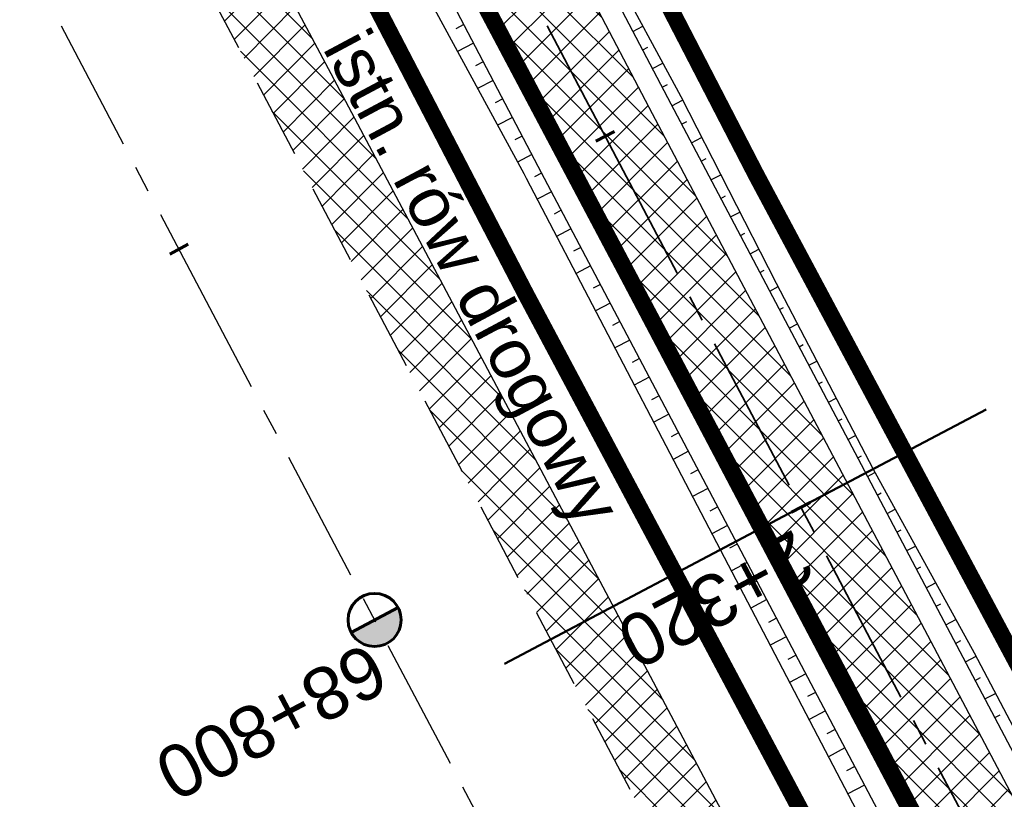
# Model space of a CAD drawing. Header units: metres. Extents: x 7529682 to 7533711, y 5721195 to 5727842.
# Tile 110 of 232: x 7530780 to 7530803, y 5725741 to 5725760. Entities that reach past the tile are written whole.
import ezdxf

# ---------------------------------------------------------------- set-up
doc = ezdxf.new("R2010")
doc.units = ezdxf.units.M
for name, pattern in [('817-dzialki-09-05-04$0$HIDDEN', [0.375, 0.25, -0.125]), ('ACAD_ISO05W100', [33, 24, -3, 0, -3, 0, -3]), ('CENTER', [50.800000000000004, 31.75, -6.35, 6.35, -6.35]), ('CENTER2', [28.575000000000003, 19.05, -3.175, 3.175, -3.175]), ('HIDDEN', [9.524999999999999, 6.35, -3.175])]:
    doc.linetypes.add(name, pattern=pattern)
for name, color, linetype in [('C-DROGI-SYTUACJA', 7, 'Continuous'), ('C-DROGI-SYTUACJA-ETYKIETY', 7, 'Continuous'), ('D-hatch-pobocza', 131, 'Continuous'), ('D-pobocza', 60, 'Continuous'), ('D-rowy', 160, 'Continuous'), ('D-skarpa', 2, 'Continuous'), ('D-skarpa-kreskowanie', 2, 'Continuous')]:
    doc.layers.add(name, color=color, linetype=linetype)
for name, color, linetype, lineweight, true_color in [('D-hatch-ciag-pieszo-rowerowy', 7, 'Continuous', 13, 0xff9f80), ('D-LR-etap-III', 7, '817-dzialki-09-05-04$0$HIDDEN', 50, 0x00008f), ('D-przekroje-pop', 7, 'Continuous', 50, 0x000099)]:
    doc.layers.add(name, color=color, linetype=linetype, lineweight=lineweight, true_color=true_color)
for name, color, linetype, lineweight in [('D-krawędzie', 3, 'Continuous', 30), ('D-obrzeża', 2, 'Continuous', 30), ('D-opisy', 2, 'Continuous', 30), ('D-oś', 10, 'CENTER', 30), ('D-pas-drogowy', 7, 'ACAD_ISO05W100', 50)]:
    doc.layers.add(name, color=color, linetype=linetype, lineweight=lineweight)
doc.layers.add('poprzeczki', color=7, linetype='Continuous', true_color=0x0000c7)
doc.styles.get("Standard").update_dxf_attribs({"font": 'arial.ttf'})
pattern_1 = [(45, (0, 0), (-0.3367596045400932, 0.3367596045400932), []), (135, (0, 0), (-0.3367596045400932, -0.3367596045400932), [])]

# ---------------------------------------------------------------- blocks, each defined once
blk = doc.blocks.new('kilometraz')
at = {"linetype": 'ByBlock', "lineweight": -2}
blk.add_hatch(color=0, dxfattribs=at).paths.add_polyline_path([(0, -0.28125, 0.4142135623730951), (0.28125, 0, 0.4142135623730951), (0, 0.28125)])
at = {"color": 0, "linetype": 'ByBlock', "lineweight": -2}
blk.add_line((0, 0.28125), (0, -0.28125), dxfattribs=at)
blk.add_circle((0, 0), 0.28125, dxfattribs=at)
blk = doc.blocks.new('AeccTickLine')
at = {"color": 0, "linetype": 'ByBlock', "lineweight": -2}
blk.add_line((0, 1), (-3.673819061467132e-16, -1), dxfattribs=at)

msp = doc.modelspace()

# ---------------------------------------------------------------- hatches: boundary and pattern name
at = {"layer": 'D-hatch-ciag-pieszo-rowerowy'}
h = msp.add_hatch(dxfattribs=at)
h.set_pattern_fill('ANSI37', color=256, scale=0.15, style=0)
h.set_pattern_definition(pattern_1)
edge = h.paths.add_edge_path()
edge.add_line((7530776.607199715, 5725790.32115803), (7530759.629252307, 5725822.460878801))
edge.add_line((7530759.629252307, 5725822.460878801), (7530758.520315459, 5725821.883972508))
edge.add_line((7530758.520315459, 5725821.883972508), (7530775.500859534, 5725789.739336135))
edge.add_line((7530775.500859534, 5725789.739336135), (7530792.728626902, 5725756.83339883))
edge.add_line((7530792.728626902, 5725756.83339883), (7530803.872935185, 5725735.729115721))
edge.add_arc((7530538.588320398, 5725595.643166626), 299.9999999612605, 26.897255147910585, 27.836700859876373, ccw=False)
edge.add_line((7530806.134081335, 5725731.360762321), (7530814.970565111, 5725713.941033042))
edge.add_line((7530814.970565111, 5725713.941033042), (7530815.845092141, 5725714.97978109))
edge.add_line((7530815.845092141, 5725714.97978109), (7530807.239406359, 5725731.94451075))
edge.add_arc((7530539.69370321, 5725596.226801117), 299.9999999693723, 26.89727954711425, 27.83670124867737)
edge.add_line((7530804.978317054, 5725736.312752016), (7530793.835011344, 5725757.415136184))
edge.add_line((7530793.835011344, 5725757.415136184), (7530776.607199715, 5725790.32115803))
edge = h.paths.add_edge_path()
edge.add_line((7530816.037319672, 5725715.20810562), (7530816.719618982, 5725716.018528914))
edge.add_line((7530816.719618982, 5725716.018528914), (7530808.344729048, 5725732.528263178))
edge.add_arc((7530540.799086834, 5725596.810433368), 299.9999999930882, 26.89730528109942, 27.83670086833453)
edge.add_line((7530806.083701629, 5725736.896382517), (7530794.941395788, 5725757.996873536))
edge.add_line((7530794.941395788, 5725757.996873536), (7530777.713539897, 5725790.902979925))
edge.add_line((7530777.713539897, 5725790.902979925), (7530760.738189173, 5725823.037785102))
edge.add_line((7530760.738189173, 5725823.037785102), (7530759.629252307, 5725822.460878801))
edge.add_line((7530759.629252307, 5725822.460878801), (7530776.607199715, 5725790.32115803))
edge.add_line((7530776.607199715, 5725790.32115803), (7530793.835011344, 5725757.415136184))
edge.add_line((7530793.835011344, 5725757.415136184), (7530804.978317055, 5725736.312752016))
edge.add_arc((7530539.69370321, 5725596.226801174), 299.9999999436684, 26.89727953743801, 27.83670123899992, ccw=False)
edge.add_line((7530807.239406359, 5725731.94451075), (7530815.845092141, 5725714.97978109))
edge.add_line((7530815.845092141, 5725714.97978109), (7530816.037319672, 5725715.20810562))
at = {"layer": 'D-hatch-pobocza'}
h = msp.add_hatch(dxfattribs=at)
h.set_pattern_fill('ANSI37', color=256, scale=0.15, style=0)
h.set_pattern_definition(pattern_1)
h.paths.add_polyline_path([(7530720.98, 5725884.44), (7530708.37, 5725908.34), (7530695.8, 5725932.28), (7530687.36, 5725949.02), (7530675.509999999, 5725970.87), (7530663.29, 5725994.02), (7530649.63, 5726020.19), (7530635.9, 5726046.17), (7530600.685173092, 5726114.059213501), (7530599.742800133, 5726113.514541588), (7530641.555222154, 5726032.007915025), (7530660.960861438, 5725995.070069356), (7530689.128213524, 5725941.540167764), (7530707.335918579, 5725907.031820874), (7530725.255781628, 5725873.092686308), (7530743.969545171, 5725837.653904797), (7530770.526708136, 5725787.119408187), (7530787.864146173, 5725754.266918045), (7530809.812893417, 5725712.701971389), (7530812.027706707, 5725712.540894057), (7530798.84, 5725737.15), (7530787.349999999, 5725758.8), (7530776.05, 5725780.2), (7530760.429999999, 5725809.79), (7530749.219999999, 5725830.63), (7530733.519999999, 5725861.06)])

# ---------------------------------------------------------------- linework, layer by layer
at = {"layer": 'C-DROGI-SYTUACJA', "color": 10, "linetype": 'CENTER2', "lineweight": 35, "ltscale": 0.2}
msp.add_lwpolyline([(7530731.225186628, 5725876.243669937), (7530749.9411932, 5725840.80064079), (7530776.607199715, 5725790.32115803), (7530793.835011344, 5725757.415136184), (7530804.978317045, 5725736.312752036, -0.004099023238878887), (7530807.239406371, 5725731.944510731), (7530820.113028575, 5725706.566228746), (7530830.270223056, 5725687.299354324), (7530846.386568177, 5725656.604833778), (7530866.204308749, 5725619.068234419), (7530877.760224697, 5725597.076230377, 0.1335355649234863), (7530884.90917624, 5725589.391702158), (7530887.484076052, 5725587.791725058, -0.1336076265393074), (7530894.635661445, 5725580.10218264), (7530904.400482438, 5725561.506014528, -0.1127731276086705)], format="xyb", dxfattribs=at)
at = {"layer": 'D-krawędzie', "linetype": 'HIDDEN', "ltscale": 0.3, "flags": 128}
msp.add_lwpolyline([(7530572.009999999, 5726166.06), (7530620.380949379, 5726072.761487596), (7530641.555222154, 5726032.007915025), (7530660.960861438, 5725995.070069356), (7530689.128213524, 5725941.540167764), (7530707.335918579, 5725907.031820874), (7530725.255781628, 5725873.092686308), (7530743.969545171, 5725837.653904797), (7530770.526708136, 5725787.119408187), (7530787.864146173, 5725754.266918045), (7530809.897571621, 5725712.541613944), (7530824.739035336, 5725684.389287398), (7530840.856259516, 5725653.693092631), (7530860.675070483, 5725616.154465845), (7530865.283000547, 5725607.394015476), (7530878.050274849, 5725583.079962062), (7530918.171722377, 5725507.178125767), (7530950.162943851, 5725446.305402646), (7530993.419108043, 5725364.264712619), (7531022.766433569, 5725308.719304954), (7531053.80955549, 5725249.872416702), (7531081.165622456, 5725197.874670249), (7531103.902359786, 5725154.540603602), (7531128.123220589, 5725108.448161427), (7531149.3, 5725068.249999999), (7531167.380094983, 5725033.766927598), (7531197.164745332, 5724976.987689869), (7531228.151004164, 5724918.034426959), (7531253.152837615, 5724870.491119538), (7531286.7961686, 5724806.653565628), (7531306.739858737, 5724768.664832), (7531335.094443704, 5724714.652299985), (7531357.3191504, 5724672.438740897), (7531373.644908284, 5724641.454376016), (7531392.161870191, 5724605.998675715), (7531418.480331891, 5724555.852756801), (7531439.726902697, 5724515.582472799), (7531468.399107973, 5724461.077223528), (7531491.782023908, 5724416.527754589), (7531531.990296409, 5724339.832565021), (7531557.226635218, 5724291.658956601), (7531569.851546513, 5724267.577443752), (7531591.375556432, 5724226.547822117), (7531610.003879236, 5724191.103071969), (7531616.882991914, 5724177.998849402), (7531629.984986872, 5724153.025496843), (7531641.006768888, 5724132.021778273), (7531664.906257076, 5724087.616922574), (7531677.64401952, 5724064.785715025), (7531683.112433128, 5724054.988140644), (7531686.752875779, 5724048.180044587), (7531695.447538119, 5724031.696667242), (7531703.748818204, 5724015.917210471), (7531709.214143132, 5724005.513965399), (7531719.388607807, 5723986.14687362), (7531726.295217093, 5723973.000144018), (7531732.740794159, 5723960.735633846), (7531735.13, 5723956.19)], dxfattribs=at)
at = {"layer": 'D-LR-etap-III', "ltscale": 10, "flags": 128}
msp.add_lwpolyline([(7531750.474471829, 5723895.103125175, 0.4, 0.4, 0), (7531750.505, 5723895.13, 0.4, 0.4, 0), (7531682.71, 5724022.92, 0.4, 0.4, 0), (7531619.177023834, 5724147.203692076, 0.4, 0.4, 0), (7531592.308960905, 5724198.48863389, 0.4, 0.4, 0), (7531553.263875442, 5724272.918564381, 0.4, 0.4, 0), (7531504.019999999, 5724366.79, 0.4, 0.4, 0), (7531482.09, 5724407.62, 0.4, 0.4, 0), (7531412.350402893, 5724541.182759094, 0.4, 0.4, 0), (7531388.463669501, 5724586.929768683, 0.4, 0.4, 0), (7531345.12, 5724669.94, 0.4, 0.4, 0), (7531127.66, 5725081.67, 0.4, 0.4, 0), (7531059.253139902, 5725211.040795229, 0.4, 0.4, 0), (7531008.007244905, 5725307.953830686, 0.4, 0.4, 0), (7530964.181635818, 5725390.835555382, 0.4, 0.4, 0), (7530914.557354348, 5725484.683561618, 0.4, 0.4, 0), (7530865.243241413, 5725577.493975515, 0.4, 0.4, 0), (7530840.085257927, 5725624.058651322, 0.4, 0.4, 0), (7530802.559525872, 5725694.924584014, 0.4, 0.4, 0), (7530755.54, 5725787.51, 0.4, 0.4, 0), (7530708.717810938, 5725876.303221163, 0.4, 0.4, 0), (7530695.12, 5725902.09, 0.4, 0.4, 0), (7530642.91397006, 5726001.07839487, 0.4, 0.4, 0), (7530634.934723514, 5726016.146615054, 0.4, 0.4, 0), (7530610.820000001, 5726061.929999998, 0.4, 0.4, 0), (7530610.820000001, 5726061.929999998, 0.4, 0.4, 0), (7530607.21, 5726063.51, 0.4, 0.4, 0), (7530597.42, 5726080.68, 0.4, 0.4, 0), (7530591.16, 5726088.44, 0.4, 0.4, 0), (7530581.28, 5726107.21, 0.4, 0.4, 0), (7530571.29, 5726130.56, 0.4, 0.4, 0), (7530549.554994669, 5726171.527317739, 0.4, 0.4, 0), (7530531.014309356, 5726206.473807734, 0.4, 0.4, 0), (7530516.461208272, 5726236.016618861, 0.4, 0.4, 0), (7530500.798929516, 5726266.141265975, 0.4, 0.4, 0), (7530491.349999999, 5726283.94, 0.4, 0.4, 0), (7530482.4, 5726303.41, 0.4, 0.4, 0), (7530482.4, 5726303.41, 0.4, 0.4, 0), (7530450.41, 5726357.28, 0.4, 0.4, 0), (7530397.759396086, 5726458.499907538, 0.4, 0.4, 0), (7530334.707815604, 5726583.664702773, 0.4, 0.4, 0), (7530303.939274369, 5726645.167943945, 0.4, 0.4, 0), (7530300.509779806, 5726651.777515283, 0.4, 0.4, 0), (7530289.213532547, 5726671.966724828, 0.4, 0.4, 0), (7530281.54, 5726685.57, 0.4, 0.4, 0), (7530261.37085633, 5726724.163374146, 0.4, 0.4, 0), (7530254.03, 5726738.21, 0.4, 0.4, 0), (7530197.219999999, 5726845.06, 0.4, 0.4, 0), (7530194.71, 5726849.15, 0.4, 0.4, 0), (7530195.92, 5726850.75, 0.4, 0.4, 0), (7530170.546669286, 5726892.961489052, 0.4, 0.4, 0), (7530143.174718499, 5726945.065838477, 0.4, 0.4, 0), (7530105.059999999, 5727018.32, 0.4, 0.4, 0), (7530100.059999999, 5727027.16, 0.4, 0.4, 0), (7530062.318670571, 5727099.625398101, 0.4, 0.4, 0), (7530015.378537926, 5727189.420463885, 0.4, 0.4, 0), (7529983.207960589, 5727250.206596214, 0.4, 0.4, 0), (7529953.284293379, 5727306.74720398, 0.4, 0.4, 0), (7529900.67053443, 5727406.15903814, 0.4, 0.4, 0), (7529890.630239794, 5727425.131178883, 0.4, 0.4, 0), (7529875.155383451, 5727454.426350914, 0.4, 0.4, 0), (7529857.560096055, 5727487.787346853, 0.4, 0.4, 0), (7529835.194401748, 5727530.19312405, 0.4, 0.4, 0), (7529811.740544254, 5727574.662079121, 0.4, 0.4, 0), (7529792.101859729, 5727611.922638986, 0.4, 0.4, 0), (7529768.066117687, 5727657.469613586, 0.4, 0.4, 0), (7529755.210566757, 5727682.131373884, 0.4, 0.4, 0), (7529753.309999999, 5727681.13, 0.4, 0.4, 0), (7529739.21, 5727707.77, 0.4, 0.4, 0), (7529735.394745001, 5727711.251990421, 0.4, 0.4, 0), (7529725.42, 5727730.2, 0.4, 0.4, 0), (7529723.55, 5727729.88, 0.4, 0.4, 0), (7529695.566668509, 5727782.932080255, 0.4, 0.4, 0), (7529717.67971874, 5727794.024357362, 0.4, 0.4, 0), (7529736.274870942, 5727758.647400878, 0.4, 0.4, 0), (7529736.274870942, 5727758.647400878, 0.4, 0.4, 0), (7529744.511003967, 5727750.406106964, 0.4, 0.4, 0), (7529744.511003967, 5727750.406106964, 0.4, 0.4, 0), (7529750.282568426, 5727738.549848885, 0.4, 0.4, 0), (7529777.108510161, 5727687.569424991, 0.4, 0.4, 0), (7529796.51537536, 5727651.329932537, 0.4, 0.4, 0), (7529814.937945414, 5727616.793170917, 0.4, 0.4, 0), (7529839.006722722, 5727572.303976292, 0.4, 0.4, 0), (7529860.617626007, 5727532.509108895, 0.4, 0.4, 0), (7529882.348967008, 5727491.504261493, 0.4, 0.4, 0), (7529904.865139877, 5727449.096370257, 0.4, 0.4, 0), (7529920.747384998, 5727418.884773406, 0.4, 0.4, 0), (7529946.676504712, 5727368.547487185, 0.4, 0.4, 0), (7529972.024701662, 5727320.573310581, 0.4, 0.4, 0), (7529987.740014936, 5727290.153392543, 0.4, 0.4, 0), (7529996.497385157, 5727273.661630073, 0.4, 0.4, 0), (7530017.541471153, 5727234.202689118, 0.4, 0.4, 0), (7530033.053657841, 5727204.864166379, 0.4, 0.4, 0), (7530051.622983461, 5727170.222745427, 0.4, 0.4, 0), (7530069.276612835, 5727137.015751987, 0.4, 0.4, 0), (7530089.385386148, 5727097.533639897, 0.4, 0.4, 0), (7530109.712512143, 5727060.746615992, 0.4, 0.4, 0), (7530136.769722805, 5727011.640131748, 0.4, 0.4, 0), (7530162.446686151, 5726962.743777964, 0.4, 0.4, 0), (7530187.674104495, 5726916.992101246, 0.4, 0.4, 0), (7530207.820739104, 5726879.335323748, 0.4, 0.4, 0), (7530230.625609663, 5726834.518686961, 0.4, 0.4, 0), (7530262.288093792, 5726776.61832811, 0.4, 0.4, 0), (7530277.509672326, 5726760.213143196, 0.4, 0.4, 0), (7530286.036865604, 5726744.106684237, 0.4, 0.4, 0), (7530288.097472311, 5726735.884066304, 0.4, 0.4, 0), (7530290.393870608, 5726725.046963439, 0.4, 0.4, 0), (7530296.17664807, 5726713.582980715, 0.4, 0.4, 0), (7530302.726195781, 5726701.18226779, 0.4, 0.4, 0), (7530325.685047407, 5726657.466383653, 0.4, 0.4, 0), (7530343.243978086, 5726623.648592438, 0.4, 0.4, 0), (7530360.229820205, 5726591.746871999, 0.4, 0.4, 0), (7530383.20855044, 5726548.059469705, 0.4, 0.4, 0), (7530406.017875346, 5726503.605514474, 0.4, 0.4, 0), (7530427.464919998, 5726462.620289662, 0.4, 0.4, 0), (7530447.9278544, 5726424.388014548, 0.4, 0.4, 0), (7530471.126878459, 5726379.920667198, 0.4, 0.4, 0), (7530490.501003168, 5726343.033350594, 0.4, 0.4, 0), (7530509.499458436, 5726306.733076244, 0.4, 0.4, 0), (7530529.890269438, 5726267.244072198, 0.4, 0.4, 0), (7530543.852446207, 5726238.990319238, 0.4, 0.4, 0), (7530554.808897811, 5726218.943990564, 0.4, 0.4, 0), (7530559.027108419, 5726212.223286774, 0.4, 0.4, 0), (7530563.060988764, 5726206.409670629, 0.4, 0.4, 0), (7530566.93354971, 5726200.463543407, 0.4, 0.4, 0), (7530569.771022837, 5726194.901501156, 0.4, 0.4, 0), (7530571.47319415, 5726191.282350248, 0.4, 0.4, 0), (7530572.839142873, 5726188.024533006, 0.4, 0.4, 0), (7530575.295071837, 5726182.034664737, 0.4, 0.4, 0), (7530579.736851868, 5726173.306070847, 0.4, 0.4, 0), (7530583.3, 5726167.41, 0.4, 0.4, 0), (7530593.4, 5726163.33, 0.4, 0.4, 0), (7530598.618375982, 5726155.264489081, 0.4, 0.4, 0), (7530608.258304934, 5726140.497132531, 0.4, 0.4, 0), (7530603.269999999, 5726136.83, 0.4, 0.4, 0), (7530606.53, 5726131.84, 0.4, 0.4, 0), (7530604.239057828, 5726124.21679044, 0.4, 0.4, 0), (7530605.847136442, 5726121.630127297, 0.4, 0.4, 0), (7530608.971611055, 5726116.164124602, 0.4, 0.4, 0), (7530618.114293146, 5726097.791111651, 0.4, 0.4, 0), (7530651.213125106, 5726034.959524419, 0.4, 0.4, 0), (7530670.243741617, 5725998.61095082, 0.4, 0.4, 0), (7530698.075474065, 5725945.952624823, 0.4, 0.4, 0), (7530716.505955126, 5725911.3051464, 0.4, 0.4, 0), (7530735.223454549, 5725875.667401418, 0.4, 0.4, 0), (7530752.504235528, 5725842.154920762, 0.4, 0.4, 0), (7530778.310652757, 5725793.501254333, 0.4, 0.4, 0), (7530797.499961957, 5725756.381811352, 0.4, 0.4, 0), (7530812.518974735, 5725728.28874362, 0.4, 0.4, 0), (7530820.039295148, 5725713.160404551, 0.4, 0.4, 0), (7530822.422446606, 5725710.193574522, 0.4, 0.4, 0), (7530833.154893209, 5725688.800634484, 0.4, 0.4, 0), (7530849.629354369, 5725656.158601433, 0.4, 0.4, 0), (7530867.98290276, 5725621.963939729, 0.4, 0.4, 0), (7530872.629809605, 5725612.88760475, 0.4, 0.4, 0), (7530880.354488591, 5725597.594500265, 0.4, 0.4, 0), (7530883.839446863, 5725593.389159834, 0.4, 0.4, 0), (7530891.782113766, 5725587.763349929, 0.4, 0.4, 0), (7530895.038670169, 5725584.280746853, 0.4, 0.4, 0), (7530897.033644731, 5725580.941110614, 0.4, 0.4, 0), (7530900.951646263, 5725579.945856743, 0.4, 0.4, 0), (7530904.80970798, 5725571.977328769, 0.4, 0.4, 0), (7530903.682362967, 5725568.566434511, 0.4, 0.4, 0), (7530908.900614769, 5725558.844845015, 0.4, 0.4, 0), (7530910.252030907, 5725545.671606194, 0.4, 0.4, 0), (7530912.872986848, 5725538.645543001, 0.4, 0.4, 0), (7530945.278171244, 5725478.464284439, 0.4, 0.4, 0), (7530959.692318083, 5725450.24628822, 0.4, 0.4, 0), (7531002.82670893, 5725368.192370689, 0.4, 0.4, 0), (7531044.703532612, 5725290.314293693, 0.4, 0.4, 0), (7531064.098839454, 5725253.212562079, 0.4, 0.4, 0), (7531083.010253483, 5725216.677517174, 0.4, 0.4, 0), (7531113.013137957, 5725158.465613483, 0.4, 0.4, 0), (7531137.364304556, 5725113.07076138, 0.4, 0.4, 0), (7531150.830830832, 5725086.711759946, 0.4, 0.4, 0), (7531159.745663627, 5725076.640848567, 0.4, 0.4, 0), (7531166.309999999, 5725074.58, 0.4, 0.4, 0), (7531172.29, 5725062.58, 0.4, 0.4, 0), (7531170.589828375, 5725055.605912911, 0.4, 0.4, 0), (7531173.732823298, 5725044.080706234, 0.4, 0.4, 0), (7531215.342008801, 5724964.859648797, 0.4, 0.4, 0), (7531238.054496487, 5724921.684649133, 0.4, 0.4, 0), (7531262.389821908, 5724875.282876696, 0.4, 0.4, 0), (7531295.587160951, 5724811.265731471, 0.4, 0.4, 0), (7531348.487908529, 5724712.362812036, 0.4, 0.4, 0), (7531363.740817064, 5724682.68394264, 0.4, 0.4, 0), (7531366.986905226, 5724675.865317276, 0.4, 0.4, 0), (7531382.541261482, 5724646.110625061, 0.4, 0.4, 0), (7531401.299165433, 5724610.874551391, 0.4, 0.4, 0), (7531428.964837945, 5724558.862274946, 0.4, 0.4, 0), (7531449.111202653, 5724520.397801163, 0.4, 0.4, 0), (7531477.292992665, 5724465.831467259, 0.4, 0.4, 0), (7531500.996290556, 5724421.112506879, 0.4, 0.4, 0), (7531512.121834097, 5724400.549045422, 0.4, 0.4, 0), (7531513.78163794, 5724396.757451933, 0.4, 0.4, 0), (7531526.32, 5724379.39, 0.4, 0.4, 0), (7531566.783642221, 5724302.73628205, 0.4, 0.4, 0), (7531578.579156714, 5724282.774819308, 0.4, 0.4, 0), (7531584.232619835, 5724273.111246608, 0.4, 0.4, 0), (7531590.109283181, 5724263.508189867, 0.4, 0.4, 0), (7531593.027899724, 5724258.771479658, 0.4, 0.4, 0), (7531595.711841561, 5724254.226824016, 0.4, 0.4, 0), (7531601.659976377, 5724243.898197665, 0.4, 0.4, 0), (7531606.097733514, 5724235.986407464, 0.4, 0.4, 0), (7531609.382207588, 5724230.799061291, 0.4, 0.4, 0), (7531611.580260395, 5724227.671180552, 0.4, 0.4, 0), (7531612.707802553, 5724225.86410867, 0.4, 0.4, 0), (7531618.665224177, 5724214.480919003, 0.4, 0.4, 0), (7531619.885522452, 5724212.333950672, 0.4, 0.4, 0), (7531620.931818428, 5724210.787064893, 0.4, 0.4, 0), (7531623.518605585, 5724207.111542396, 0.4, 0.4, 0), (7531626.143926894, 5724203.61306897, 0.4, 0.4, 0), (7531632.022984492, 5724196.485954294, 0.4, 0.4, 0), (7531653.949089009, 5724152.617641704, 0.4, 0.4, 0), (7531656.750690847, 5724143.103797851, 0.4, 0.4, 0), (7531659.61440691, 5724133.254504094, 0.4, 0.4, 0), (7531661.627147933, 5724128.646047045, 0.4, 0.4, 0.01093811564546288), (7531674.314987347, 5724101.43546424, 0.4, 0.4, 0), (7531685.137626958, 5724081.408252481, 0.4, 0.4, 0), (7531692.159945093, 5724066.277333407, 0.4, 0.4, 0), (7531699.662164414, 5724051.388120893, 0.4, 0.4, 0), (7531704.480624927, 5724040.808561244, 0.4, 0.4, 0), (7531704.480624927, 5724040.808561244, 0.4, 0.4, 0), (7531704.401251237, 5724037.368913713, 0.4, 0.4, 0), (7531720.383609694, 5724003.441317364, 0.4, 0.4, 0), (7531728.79890528, 5723986.206298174, 0.4, 0.4, 0), (7531733.237926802, 5723977.192631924, 0.4, 0.4, 0), (7531736.750027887, 5723969.505210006, 0.4, 0.4, 0), (7531737.336143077, 5723968.518916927, 0.4, 0.4, 0), (7531738.285051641, 5723967.699360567, 0.4, 0.4, 0), (7531742.180915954, 5723962.346428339, 0.4, 0.4, 0), (7531744.286141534, 5723958.615526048, 0.4, 0.4, 0), (7531755.393260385, 5723944.192617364, 0.4, 0.4, 0), (7531758.69, 5723936.76, 0.4, 0.4, 0), (7531780.08, 5723929.25, 0.4, 0.4, 0), (7531792.611989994, 5723906.337708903, 0.4, 0.4, 0), (7531792.611989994, 5723906.337708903, 0.4, 0.4, 0), (7531756.962094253, 5723883.055323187, 0.4, 0.4, 0), (7531750.46, 5723895.130000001, 0.4, 0.4, 0), (7531750.46, 5723895.130000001, 0, 0, 0)], format="xyseb", dxfattribs=at)
at = {"layer": 'D-obrzeża'}
for points in [[(7530816.719618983, 5725716.018528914), (7530808.344729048, 5725732.528263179, 0.004098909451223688), (7530806.083701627, 5725736.89638252), (7530794.941395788, 5725757.996873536), (7530777.713539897, 5725790.902979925), (7530751.046456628, 5725841.384501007), (7530732.330539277, 5725876.827361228), (7530714.411684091, 5725910.764586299), (7530696.205942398, 5725945.269212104), (7530668.046470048, 5725998.784136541), (7530664.910117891, 5726005.013743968, 0.005149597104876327), (7530662.074668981, 5726010.504156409), (7530653.607852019, 5726026.492780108, -0.005149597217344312), (7530650.772403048, 5726031.983192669), (7530642.15542369, 5726049.098744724), (7530627.426120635, 5726076.938607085), (7530607.072789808, 5726115.582281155, 0.0171909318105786), (7530603.662130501, 5726121.550863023), (7530600.460822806, 5726126.731204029, -0.2231735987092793), (7530600.169674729, 5726129.265560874), (7530602.62444678, 5726136.556380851), (7530601.532376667, 5726138.657784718)], [(7530597.423349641, 5726127.911989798, 0.1239919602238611), (7530598.087196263, 5726125.816569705), (7530601.490245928, 5726120.309770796, -0.0171909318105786), (7530604.900905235, 5726114.341188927), (7530625.206004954, 5726075.789088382), (7530639.927362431, 5726047.964838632), (7530648.539517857, 5726030.859026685, 0.005149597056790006), (7530651.374987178, 5726025.36862485), (7530659.841864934, 5726009.380030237, -0.005149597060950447), (7530662.677334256, 5726003.889628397), (7530665.829676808, 5725997.62831794), (7530693.994192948, 5725944.103808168), (7530712.200589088, 5725909.597942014), (7530730.119780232, 5725875.660080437), (7530748.835751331, 5725840.217118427), (7530775.500859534, 5725789.739336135), (7530792.728626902, 5725756.83339883), (7530803.872935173, 5725735.729115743, -0.004099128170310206), (7530806.134081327, 5725731.360762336), (7530819.007277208, 5725705.983294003)]]:
    msp.add_lwpolyline(points, format="xyb", dxfattribs=at)
at = {"layer": 'D-oś', "ltscale": 0.1}
msp.add_lwpolyline([(7530915.075467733, 5725505.546186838), (7530874.953735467, 5725581.448561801), (7530862.185373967, 5725605.764687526), (7530857.578697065, 5725614.522755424), (7530837.759286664, 5725652.062517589), (7530821.64157021, 5725682.759649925), (7530806.802584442, 5725710.90727788), (7530784.768746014, 5725752.633364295), (7530767.429894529, 5725785.48853276), (7530740.872937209, 5725836.022638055), (7530722.160718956, 5725871.458493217), (7530704.240385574, 5725905.398518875), (7530686.031764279, 5725939.908602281), (7530657.86242703, 5725993.442278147), (7530638.453085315, 5726030.387171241), (7530594.845000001, 5726110.895), (7530594.845000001, 5726110.895), (7530594.845000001, 5726110.895), (7530540.21, 5726214.45)], dxfattribs=at)
at = {"layer": 'D-pas-drogowy', "ltscale": 0.2, "flags": 128}
msp.add_lwpolyline([(7531633.018560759, 5724182.834272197, 0.4, 0.4, 0), (7531617.558899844, 5724211.608162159, 0.4, 0.4, 0), (7531566.783642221, 5724302.73628205, 0.4, 0.4, 0), (7531538.419082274, 5724356.469679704, 0.4, 0.4, 0), (7531526.32, 5724379.39, 0.4, 0.4, 0), (7531516.102085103, 5724393.607319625, 0.4, 0.4, 0.001485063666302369), (7531513.78037409, 5724396.837773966, 0.4, 0.4, 0), (7531501.87, 5724413.41, 0.4, 0.4, 0), (7531474.926107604, 5724464.507896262, 0.4, 0.4, 0), (7531446.200436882, 5724518.992313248, 0.4, 0.4, 0), (7531424.962185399, 5724559.262257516, 0.4, 0.4, 0), (7531398.444460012, 5724609.565801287, 0.4, 0.4, 0), (7531379.647455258, 5724645.216004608, 0.4, 0.4, 0), (7531365.23, 5724672.56, 0.4, 0.4, 0), (7531341.305752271, 5724717.915356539, 0.4, 0.4, 0), (7531312.899996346, 5724771.788898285, 0.4, 0.4, 0), (7531292.590923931, 5724810.306502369, 0.4, 0.4, 0), (7531259.391619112, 5724873.271351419, 0.4, 0.4, 0), (7531233.740401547, 5724921.922582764, 0.4, 0.4, 0), (7531203.072738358, 5724980.092044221, 0.4, 0.4, 0), (7531173.471398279, 5725036.225177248, 0.4, 0.4, 0), (7531168.269999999, 5725046.09, 0.4, 0.4, 0), (7531172.29, 5725062.58, 0.4, 0.4, 0), (7531166.309999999, 5725074.58, 0.4, 0.4, 0), (7531150.32, 5725079.6, 0.4, 0.4, 0), (7531141.5, 5725096.43, 0.4, 0.4, 0), (7531109.311735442, 5725157.814415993, 0.4, 0.4, 0), (7531086.641300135, 5725201.047918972, 0.4, 0.4, 0), (7531059.198258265, 5725253.383662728, 0.4, 0.4, 0), (7531028.206828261, 5725312.48946212, 0.4, 0.4, 0), (7530999.104694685, 5725367.990143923, 0.4, 0.4, 0), (7530956.247527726, 5725449.724815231, 0.4, 0.4, 0), (7530924.397774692, 5725510.463768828, 0.4, 0.4, 0), (7530897.509999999, 5725561.74, 0.4, 0.4, 0), (7530894.46, 5725566.14, 0.4, 0.4, 0), (7530892.16, 5725570.49, 0.4, 0.4, 0), (7530869.362688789, 5725613.307018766, 0.4, 0.4, 0), (7530861.693971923, 5725627.704613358, 0.4, 0.4, 0), (7530852.74, 5725644.52, 0.4, 0.4, 0), (7530831.509999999, 5725684.2, 0.4, 0.4, 0), (7530811.13, 5725722.52, 0.4, 0.4, 0), (7530792.3476413, 5725757.940652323, 0.4, 0.4, 0), (7530768.03, 5725803.8, 0.4, 0.4, 0), (7530748.768542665, 5725840.178507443, 0.4, 0.4, 0), (7530727.7, 5725879.97, 0.4, 0.4, 0), (7530712.0981582, 5725909.54523909, 0.4, 0.4, 0), (7530693.644105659, 5725944.645156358, 0.4, 0.4, 0), (7530665.702224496, 5725997.538976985, 0.4, 0.4, 0), (7530641.759999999, 5726042.88, 0.4, 0.4, 0), (7530616.5, 5726091.48, 0.4, 0.4, 0), (7530604.628439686, 5726114.319880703, 0.4, 0.4, -0.007762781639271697), (7530602.5, 5726118.43, 0.4, 0.4, 0), (7530603.992037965, 5726123.394821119, 0.4, 0.4, 0), (7530606.53, 5726131.84, 0.4, 0.4, 0), (7530603.269999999, 5726136.83, 0.4, 0.4, 0), (7530593.775620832, 5726151.368713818, 0.4, 0.4, 0), (7530590.202637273, 5726156.84001263, 0.4, 0.4, 0), (7530583.3, 5726167.41, 0.4, 0.4, 0), (7530580.578343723, 5726170.427567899, 0.4, 0.4, 0), (7530575.849999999, 5726175.67, 0.4, 0.4, 0), (7530569.009999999, 5726186.66, 0.4, 0.4, 0), (7530562.555322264, 5726199.189409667, 0.4, 0.4, 0), (7530555.67, 5726211.39, 0.4, 0.4, 0), (7530548.29, 5726224.23, 0.4, 0.4, 0), (7530540.58, 5726237.71, 0.4, 0.4, 0), (7530532.679999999, 5726252.65, 0.4, 0.4, 0), (7530524.059999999, 5726269.35, 0.4, 0.4, 0), (7530502.82, 5726309.91, 0.4, 0.4, 0), (7530488.83, 5726336.63, 0.4, 0.4, 0), (7530466.03, 5726380.16, 0.4, 0.4, 0), (7530438.469999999, 5726432.77, 0.4, 0.4, 0), (7530424.53, 5726459.09, 0.4, 0.4, 0), (7530401.63, 5726502.97, 0.4, 0.4, 0), (7530383.38, 5726538.06, 0.4, 0.4, 0), (7530353.969999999, 5726593.52, 0.4, 0.4, 0), (7530338.469999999, 5726622.74, 0.4, 0.4, 0), (7530322.009999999, 5726653.88, 0.4, 0.4, 0), (7530297.54, 5726700.33, 0.4, 0.4, 0), (7530287.38, 5726719.6, 0.4, 0.4, 0), (7530285.94993921, 5726722.315508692, 0.4, 0.4, 0), (7530280.259999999, 5726733.12, 0.4, 0.4, 0), (7530266.73, 5726758.74, 0.4, 0.4, 0), (7530260.42, 5726770.47, 0.4, 0.4, 0), (7530253.25, 5726783.82, 0.4, 0.4, 0), (7530244.95, 5726799.33, 0.4, 0.4, 0), (7530239.389999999, 5726808.49, 0.4, 0.4, 0), (7530238.29, 5726807.9, 0.4, 0.4, 0), (7530218.11, 5726850.67, 0.4, 0.4, 0), (7530175.906646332, 5726928.168028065, 0.4, 0.4, 0), (7530096.679999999, 5727076.15, 0.4, 0.4, 0), (7530094.679999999, 5727079.89, 0.4, 0.4, 0), (7530064.59693469, 5727135.522637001, 0.4, 0.4, 0), (7530046.730970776, 5727168.8921561, 0.4, 0.4, 0), (7530025.803045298, 5727208.461374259, 0.4, 0.4, 0), (7530012.846501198, 5727232.979315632, 0.4, 0.4, 0), (7529994.15, 5727268.45, 0.4, 0.4, 0), (7529981.670868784, 5727291.93018666, 0.4, 0.4, 0), (7529949.889999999, 5727351.73, 0.4, 0.4, 0), (7529924.75, 5727399.03, 0.4, 0.4, 0), (7529915.515824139, 5727417.099754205, 0.4, 0.4, 0), (7529885.83, 5727475.19, 0.4, 0.4, 0), (7529862.559999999, 5727519.97, 0.4, 0.4, 0), (7529852.984923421, 5727538.191086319, 0.4, 0.4, 0), (7529836.513084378, 5727569.51130111, 0.4, 0.4, 0), (7529815.36890814, 5727609.140983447, 0.4, 0.4, 0), (7529792.795203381, 5727651.247499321, 0.4, 0.4, 0), (7529774.199114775, 5727685.858348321, 0.4, 0.4, 0), (7529746.966026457, 5727736.059440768, 0.4, 0.4, 0), (7529733.92, 5727757.62, 0.4, 0.4, 0), (7529708.607472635, 5727806.388536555, 0.4, 0.4, 0), (7529688.491967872, 5727796.344621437, 0.4, 0.4, 0), (7529723.55, 5727729.88, 0.4, 0.4, 0), (7529725.42, 5727730.2, 0.4, 0.4, 0), (7529735.38, 5727711.28, 0.4, 0.4, 0), (7529739.21, 5727707.77, 0.4, 0.4, 0), (7529753.309999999, 5727681.13, 0.4, 0.4, 0), (7529755.178396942, 5727682.114424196, 0.4, 0.4, 0), (7529792.101859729, 5727611.922638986, 0.4, 0.4, 0), (7529811.740544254, 5727574.662079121, 0.4, 0.4, 0), (7529835.194401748, 5727530.19312405, 0.4, 0.4, 0), (7529857.560096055, 5727487.787346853, 0.4, 0.4, 0), (7529875.155383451, 5727454.426350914, 0.4, 0.4, 0), (7529890.630239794, 5727425.131178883, 0.4, 0.4, 0), (7529900.67053443, 5727406.15903814, 0.4, 0.4, 0), (7529953.284293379, 5727306.74720398, 0.4, 0.4, 0), (7529983.207960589, 5727250.206596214, 0.4, 0.4, 0), (7530015.378537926, 5727189.420463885, 0.4, 0.4, 0), (7530062.318670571, 5727099.625398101, 0.4, 0.4, 0), (7530100.059999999, 5727027.16, 0.4, 0.4, 0), (7530105.059999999, 5727018.32, 0.4, 0.4, 0), (7530143.174718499, 5726945.065838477, 0.4, 0.4, 0), (7530170.546669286, 5726892.961489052, 0.4, 0.4, 0), (7530195.92, 5726850.75, 0.4, 0.4, 0), (7530194.71, 5726849.15, 0.4, 0.4, 0), (7530197.219999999, 5726845.06, 0.4, 0.4, 0), (7530254.03, 5726738.21, 0.4, 0.4, 0), (7530261.37085633, 5726724.163374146, 0.4, 0.4, 0), (7530281.54, 5726685.57, 0.4, 0.4, 0), (7530289.213532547, 5726671.966724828, 0.4, 0.4, 0), (7530300.509779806, 5726651.777515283, 0.4, 0.4, 0), (7530303.939274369, 5726645.167943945, 0.4, 0.4, 0), (7530334.707815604, 5726583.664702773, 0.4, 0.4, 0), (7530397.759396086, 5726458.499907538, 0.4, 0.4, 0), (7530450.41, 5726357.28, 0.4, 0.4, 0), (7530482.4, 5726303.41, 0.4, 0.4, 0), (7530483.687990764, 5726301.003383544, 0.4, 0.4, 0), (7530491.349999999, 5726283.94, 0.4, 0.4, 0), (7530512.67, 5726243.78, 0.4, 0.4, 0), (7530529.429999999, 5726209.46, 0.4, 0.4, 0), (7530571.29, 5726130.56, 0.4, 0.4, 0), (7530581.28, 5726107.21, 0.4, 0.4, 0), (7530591.16, 5726088.44, 0.4, 0.4, 0), (7530597.42, 5726080.68, 0.4, 0.4, 0), (7530607.21, 5726063.51, 0.4, 0.4, 0), (7530610.820000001, 5726061.929999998, 0.4, 0.4, 0), (7530634.934723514, 5726016.146615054, 0.4, 0.4, 0), (7530642.91397006, 5726001.07839487, 0.4, 0.4, 0), (7530695.12, 5725902.09, 0.4, 0.4, 0), (7530708.717810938, 5725876.303221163, 0.4, 0.4, 0), (7530755.54, 5725787.51, 0.4, 0.4, 0), (7530802.559525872, 5725694.924584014, 0.4, 0.4, 0), (7530840.085257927, 5725624.058651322, 0.4, 0.4, 0), (7530865.243241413, 5725577.493975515, 0.4, 0.4, 0), (7530914.557354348, 5725484.683561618, 0.4, 0.4, 0), (7530964.181635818, 5725390.835555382, 0.4, 0.4, 0), (7531008.007244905, 5725307.953830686, 0.4, 0.4, 0), (7531059.253139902, 5725211.040795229, 0.4, 0.4, 0), (7531127.66, 5725081.67, 0.4, 0.4, 0), (7531345.12, 5724669.94, 0.4, 0.4, 0), (7531388.463669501, 5724586.929768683, 0.4, 0.4, 0), (7531412.350402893, 5724541.182759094, 0.4, 0.4, 0), (7531482.09, 5724407.62, 0.4, 0.4, 0), (7531504.019999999, 5724366.79, 0.4, 0.4, 0), (7531519.374444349, 5724337.520497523, 0.4, 0.4, 0), (7531563.748815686, 5724252.931583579, 0.4, 0.4, 0), (7531602.175111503, 5724179.681224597, 0.4, 0.4, 0), (7531619.177023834, 5724147.203692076, 0.4, 0.4, 0), (7531625.038493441, 5724135.63500206, 0.4, 0.4, 0), (7531656.796442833, 5724073.31633882, 0.4, 0.4, 0), (7531675.12, 5724037.36, 0.4, 0.4, 0), (7531682.71, 5724022.92, 0.4, 0.4, 0), (7531705.565196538, 5723979.810545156, 0.4, 0.4, 0), (7531736.605941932, 5723921.261514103, 0.4, 0.4, 0), (7531750.46, 5723895.130000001, 0.4, 0.4, 0), (7531740.769999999, 5723886.56, 0.4, 0.4, 0), (7531732.86, 5723885, 0.4, 0.4, 0), (7531722.179999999, 5723887.77, 0.4, 0.4, 0), (7531729.87, 5723862.17, 0.4, 0.4, 0), (7531742.92, 5723861.93, 0.4, 0.4, 0), (7531763.71, 5723859.52, 0.4, 0.4, 0), (7531768.42, 5723854.12, 0.4, 0.4, 0), (7531787.42, 5723817.97, 0.4, 0.4, 0), (7531795.57, 5723809.82, 0.4, 0.4, 0), (7531816.346897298, 5723819.850397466, 0.4, 0.4, 0), (7531816.346897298, 5723819.850397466, 0.4, 0.4, 0), (7531805.059999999, 5723843.23, 0.4, 0.4, 0), (7531803.61, 5723886.23, 0.4, 0.4, 0), (7531803.61, 5723886.23, 0.4, 0.4, 0), (7531780.08, 5723929.25, 0.4, 0.4, 0), (7531758.69, 5723936.76, 0.4, 0.4, 0), (7531749.3590272, 5723946.412126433, 0.4, 0.4, 0), (7531742.71, 5723953.29, 0.4, 0.4, 0), (7531735.177368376, 5723967.877529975, 0.4, 0.4, 0), (7531722.37, 5723992.68, 0.4, 0.4, 0), (7531705.041669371, 5724030.885563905, 0.4, 0.4, 0), (7531699.469999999, 5724043.17, 0.4, 0.4, 0), (7531692.69, 5724058.11, 0.4, 0.4, 0), (7531679.672010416, 5724084.016803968, 0.4, 0.4, 0), (7531674.55, 5724094.21, 0.4, 0.4, 0), (7531666.633166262, 5724114.002855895, 0.4, 0.4, 0), (7531649, 5724153.82, 0.4, 0.4, 0), (7531641.49, 5724149.34, 0.4, 0.4, 0), (7531626.04, 5724179.34, 0.4, 0.4, 0), (7531633.03, 5724182.84, 0, 0, 0)], format="xyseb", dxfattribs=at)
at = {"layer": 'D-pobocza'}
for points in [[(7530817.069429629, 5725716.434027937), (7530808.786858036, 5725732.76176432, 0.004098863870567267), (7530806.525855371, 5725737.129834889), (7530795.383949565, 5725758.229568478), (7530778.156075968, 5725791.135708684), (7530751.488562, 5725841.618045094), (7530732.772680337, 5725877.060837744), (7530714.853835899, 5725910.998042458), (7530696.648292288, 5725945.502292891), (7530668.489828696, 5725999.015300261), (7530665.356674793, 5726005.238566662, 0.005149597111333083), (7530662.521229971, 5726010.728981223), (7530654.054424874, 5726026.717611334, -0.005149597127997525), (7530651.218980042, 5726032.208025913), (7530642.601035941, 5726049.325525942), (7530627.870143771, 5726077.168510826), (7530607.515180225, 5726115.815284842, 0.01719093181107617), (7530604.087467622, 5726121.813709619), (7530600.886159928, 5726126.994050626, -0.0952056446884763), (7530600.550530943, 5726127.875840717)], [(7530602.007271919, 5726118.490346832, -0.01261795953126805), (7530604.458514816, 5726114.108185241), (7530624.761981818, 5726075.559184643), (7530639.481750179, 5726047.738057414), (7530648.092941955, 5726030.634191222, 0.005149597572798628), (7530650.928415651, 5726025.14379095), (7530659.395303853, 5726009.155205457, -0.00514959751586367), (7530662.230777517, 5726003.664805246), (7530665.386318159, 5725997.397154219), (7530693.551843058, 5725943.870727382), (7530711.758370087, 5725909.364613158), (7530729.677628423, 5725875.426624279), (7530748.393610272, 5725839.983641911), (7530775.058323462, 5725789.506607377), (7530792.286073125, 5725756.600703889), (7530803.430782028, 5725735.495662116, -0.004099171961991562), (7530805.691951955, 5725731.127261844), (7530814.620754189, 5725713.525533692)]]:
    msp.add_lwpolyline(points, format="xyb", dxfattribs=at)
msp.add_lwpolyline([(7530798.84, 5725737.15), (7530787.349999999, 5725758.8), (7530776.05, 5725780.2), (7530760.429999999, 5725809.79), (7530749.219999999, 5725830.63), (7530733.519999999, 5725861.06), (7530720.98, 5725884.44), (7530708.37, 5725908.34), (7530695.8, 5725932.28), (7530687.36, 5725949.02), (7530675.509999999, 5725970.87), (7530663.29, 5725994.02), (7530649.63, 5726020.19), (7530635.9, 5726046.17), (7530600.685173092, 5726114.059213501), (7530599.742800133, 5726113.514541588)], dxfattribs=at)
at = {"layer": 'D-przekroje-pop'}
msp.add_lwpolyline([(7530802.982773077, 5725750.79948035), (7530798.561362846, 5725748.464714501), (7530791.487106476, 5725744.729089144)], dxfattribs=at)
at = {"layer": 'D-rowy', "linetype": 'HIDDEN', "ltscale": 0.1, "const_width": 0.4, "flags": 128}
msp.add_lwpolyline([(7530812.482115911, 5725715.105457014), (7530791.994644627, 5725753.55506961), (7530762.298990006, 5725810.645308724)], dxfattribs=at)
at = {"layer": 'D-skarpa', "linetype": 'Continuous'}
for points in [[(7530784.814099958, 5725779.157269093), (7530786.411447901, 5725776.02374882), (7530786.434129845, 5725775.978295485), (7530787.780584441, 5725773.228878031), (7530788.621372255, 5725771.479614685), (7530790.941038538, 5725767.050263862), (7530795.640449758, 5725758.360365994), (7530795.695159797, 5725758.259799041), (7530797.975112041, 5725753.80944399), (7530800.283837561, 5725749.374282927), (7530802.697571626, 5725744.99457258), (7530805.027200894, 5725740.570449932), (7530806.854116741, 5725737.303285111), (7530806.980805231, 5725737.076557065), (7530807.957259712, 5725735.314029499), (7530808.922503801, 5725733.544951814), (7530809.239034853, 5725732.958860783), (7530809.873733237, 5725731.77937551), (7530812.166655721, 5725727.335985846), (7530814.396253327, 5725722.86047342), (7530816.627449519, 5725718.385771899), (7530817.666126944, 5725715.938717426)], [(7530780.522251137, 5725776.910289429), (7530781.609008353, 5725773.509451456), (7530781.632506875, 5725773.464425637), (7530783.066026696, 5725770.760590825), (7530783.985604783, 5725769.0525778), (7530786.790920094, 5725764.877486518), (7530789.617227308, 5725760.713385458), (7530791.94766108, 5725756.42702176), (7530792.007178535, 5725756.312327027), (7530801.273565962, 5725738.588308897), (7530803.074633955, 5725735.307494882), (7530803.19809324, 5725735.083217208), (7530804.135804, 5725733.332710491), (7530805.026679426, 5725731.557915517), (7530805.314698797, 5725730.968165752), (7530812.44217882, 5725716.262712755), (7530814.308127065, 5725713.154200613)]]:
    msp.add_lwpolyline(points, dxfattribs=at)
at = {"layer": 'D-skarpa-kreskowanie', "linetype": 'Continuous'}
for p, q in [((7530790.520180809, 5725759.973650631, 107.8851698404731), (7530790.325274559, 5725759.871608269, 107.7384941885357)), ((7530794.555124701, 5725759.812667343, 107.9942827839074), (7530794.788877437, 5725759.935047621, 107.8183734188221)), ((7530790.752092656, 5725759.530686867, 107.8799846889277), (7530790.369224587, 5725759.330237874, 107.5918593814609)), ((7530794.787036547, 5725759.36970358, 107.989097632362), (7530794.906889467, 5725759.43245208, 107.8989029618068)), ((7530790.984004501, 5725759.087723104, 107.8747995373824), (7530790.796042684, 5725758.989316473, 107.733349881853)), ((7530795.018948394, 5725758.926739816, 107.9839124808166), (7530795.264607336, 5725759.055353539, 107.799043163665)), ((7530791.215916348, 5725758.644759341, 107.869614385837), (7530790.846937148, 5725758.451581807, 107.5919410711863)), ((7530795.250860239, 5725758.483776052, 107.9787273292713), (7530795.376666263, 5725758.549641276, 107.884052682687)), ((7530791.447828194, 5725758.201795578, 107.8644292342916), (7530791.26681081, 5725758.107024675, 107.7282055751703)), ((7530795.483438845, 5725758.041162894, 107.9734780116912), (7530795.738238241, 5725758.17571203, 107.7813732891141)), ((7530791.67974004, 5725757.758831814, 107.8592440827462), (7530791.324649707, 5725757.572925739, 107.5920227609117)), ((7530795.71691543, 5725757.599021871, 107.9682928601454), (7530795.841574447, 5725757.664849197, 107.874306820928)), ((7530791.911651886, 5725757.315868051, 107.8540589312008), (7530791.737578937, 5725757.224732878, 107.7230612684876)), ((7530795.950392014, 5725757.156880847, 107.9631077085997), (7530796.194228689, 5725757.285641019, 107.7792682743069)), ((7530792.143563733, 5725756.872904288, 107.8488737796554), (7530791.802362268, 5725756.694269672, 107.5921044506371)), ((7530796.183868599, 5725756.714739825, 107.957922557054), (7530796.303046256, 5725756.777672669, 107.8680691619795)), ((7530792.376078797, 5725756.430257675, 107.8437527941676), (7530792.207375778, 5725756.341172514, 107.7165600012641)), ((7530796.417345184, 5725756.272598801, 107.9527374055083), (7530796.650219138, 5725756.395570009, 107.7771632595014)), ((7530792.609555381, 5725755.988116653, 107.8385676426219), (7530792.270332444, 5725755.808986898, 107.5828122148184)), ((7530796.650821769, 5725755.830457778, 107.9475522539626), (7530796.764518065, 5725755.89049614, 107.8618315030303)), ((7530792.843031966, 5725755.545975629, 107.8333824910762), (7530792.672512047, 5725755.455931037, 107.7048198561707)), ((7530796.884298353, 5725755.388316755, 107.9423671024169), (7530797.106209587, 5725755.505498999, 107.7750582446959)), ((7530793.076508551, 5725755.103834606, 107.8281973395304), (7530792.733651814, 5725754.922785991, 107.5697022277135)), ((7530797.117774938, 5725754.946175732, 107.9371819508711), (7530797.225989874, 5725755.003319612, 107.8555938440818)), ((7530793.309985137, 5725754.661693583, 107.8230121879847), (7530793.137648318, 5725754.570689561, 107.6930797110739)), ((7530797.351251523, 5725754.504034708, 107.9319967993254), (7530797.562200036, 5725754.615427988, 107.7729532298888)), ((7530793.543461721, 5725754.21955256, 107.817827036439), (7530793.196971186, 5725754.036585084, 107.5565922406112)), ((7530797.584728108, 5725754.061893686, 107.9268116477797), (7530797.687461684, 5725754.116143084, 107.8493561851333)), ((7530793.776938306, 5725753.777411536, 107.8126418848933), (7530793.602784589, 5725753.685448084, 107.6813395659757)), ((7530797.818204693, 5725753.619752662, 107.9216264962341), (7530798.018734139, 5725753.725644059, 107.7704383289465)), ((7530794.010414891, 5725753.335270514, 107.8074567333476), (7530793.660290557, 5725753.150384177, 107.5434822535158)), ((7530798.051681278, 5725753.17761164, 107.9164413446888), (7530798.150643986, 5725753.229869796, 107.8418289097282)), ((7530794.243891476, 5725752.89312949, 107.8022715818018), (7530794.067920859, 5725752.800206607, 107.6695994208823)), ((7530798.285157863, 5725752.735470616, 107.9112561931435), (7530798.480479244, 5725752.838611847, 107.7639946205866)), ((7530794.47736806, 5725752.450988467, 107.7970864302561), (7530794.123609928, 5725752.264183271, 107.5303722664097)), ((7530798.518634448, 5725752.293329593, 107.9060710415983), (7530798.614993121, 5725752.344212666, 107.8334219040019)), ((7530794.710844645, 5725752.008847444, 107.7919012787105), (7530794.533057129, 5725751.91496513, 107.657859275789)), ((7530798.752111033, 5725751.85118857, 107.900885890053), (7530798.942224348, 5725751.951579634, 107.7575509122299)), ((7530794.94432123, 5725751.566706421, 107.7867161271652), (7530794.586929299, 5725751.377982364, 107.5172622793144)), ((7530798.985587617, 5725751.409047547, 107.8957007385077), (7530799.079342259, 5725751.458555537, 107.8250148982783)), ((7530795.177797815, 5725751.124565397, 107.7815309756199), (7530794.9981934, 5725751.029723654, 107.6461191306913)), ((7530799.219064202, 5725750.966906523, 107.8905155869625), (7530799.403969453, 5725751.064547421, 107.7511072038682)), ((7530795.4112744, 5725750.682424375, 107.7763458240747), (7530795.05024867, 5725750.491781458, 107.5041522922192)), ((7530799.452540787, 5725750.524765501, 107.8853304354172), (7530799.543691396, 5725750.572898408, 107.8166078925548)), ((7530795.644750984, 5725750.240283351, 107.7711606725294), (7530795.463329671, 5725750.144482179, 107.6343789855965)), ((7530799.686017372, 5725750.082624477, 107.8801452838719), (7530799.865714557, 5725750.177515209, 107.7446634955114)), ((7530795.878227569, 5725749.798142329, 107.7659755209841), (7530795.513568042, 5725749.605580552, 107.491042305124)), ((7530799.919493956, 5725749.640483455, 107.8749601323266), (7530800.008040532, 5725749.687241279, 107.8082008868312)), ((7530796.111704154, 5725749.356001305, 107.7607903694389), (7530795.928465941, 5725749.259240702, 107.6226388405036)), ((7530800.152970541, 5725749.198342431, 107.8697749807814), (7530800.32944374, 5725749.291530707, 107.7367239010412)), ((7530796.345180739, 5725748.913860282, 107.7556052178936), (7530795.976887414, 5725748.719379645, 107.4779323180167)), ((7530800.386447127, 5725748.756201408, 107.8645898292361), (7530800.478632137, 5725748.80488054, 107.7950874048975)), ((7530796.578657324, 5725748.471719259, 107.7504200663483), (7530796.393602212, 5725748.373999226, 107.6108986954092)), ((7530800.619923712, 5725748.314060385, 107.8594046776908), (7530800.812190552, 5725748.415588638, 107.7144460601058)), ((7530796.812133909, 5725748.029578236, 107.7452349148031), (7530796.440206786, 5725747.833178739, 107.464822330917)), ((7530800.853400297, 5725747.871919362, 107.8542195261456), (7530800.953482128, 5725747.924768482, 107.77876333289)), ((7530797.045610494, 5725747.587437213, 107.7400497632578), (7530796.858738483, 5725747.48875775, 107.5991585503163)), ((7530801.086876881, 5725747.429778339, 107.8490343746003), (7530801.294937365, 5725747.539646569, 107.6921682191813)), ((7530797.279087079, 5725747.14529619, 107.7348646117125), (7530796.903526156, 5725746.946977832, 107.4517123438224)), ((7530801.320353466, 5725746.987637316, 107.843849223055), (7530801.428332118, 5725747.044656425, 107.7624392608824)), ((7530797.512563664, 5725746.703155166, 107.7296794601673), (7530797.323874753, 5725746.603516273, 107.5874184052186)), ((7530801.553830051, 5725746.545496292, 107.8386640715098), (7530801.777684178, 5725746.663704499, 107.6698903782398)), ((7530797.746040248, 5725746.261014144, 107.724494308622), (7530797.366845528, 5725746.060776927, 107.4386023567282)), ((7530801.787306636, 5725746.10335527, 107.8334789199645), (7530801.90318211, 5725746.164544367, 107.7461151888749)), ((7530797.979516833, 5725745.81887312, 107.7193091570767), (7530797.789011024, 5725745.718274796, 107.5756782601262)), ((7530802.02078322, 5725745.661214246, 107.8282937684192), (7530802.260430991, 5725745.78776243, 107.6476125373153)), ((7530798.212993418, 5725745.376732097, 107.7141240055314), (7530797.830164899, 5725745.174576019, 107.4254923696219)), ((7530802.254259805, 5725745.219073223, 107.823108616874), (7530802.378032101, 5725745.284432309, 107.7297911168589)), ((7530798.446470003, 5725744.934591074, 107.7089388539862), (7530798.254147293, 5725744.83303332, 107.5639381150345)), ((7530802.487736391, 5725744.7769322, 107.8179234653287), (7530802.74158869, 5725744.910981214, 107.6265328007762)), ((7530798.679946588, 5725744.492450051, 107.7037537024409), (7530798.293484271, 5725744.288375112, 107.4123823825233)), ((7530802.721212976, 5725744.334791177, 107.8127383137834), (7530802.847882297, 5725744.401680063, 107.7172366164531)), ((7530798.913423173, 5725744.050309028, 107.6985685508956), (7530798.719283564, 5725743.947791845, 107.5521979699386)), ((7530802.95468956, 5725743.892650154, 107.8075531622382), (7530803.207514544, 5725744.026156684, 107.616937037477)), ((7530799.146899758, 5725743.608168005, 107.6933833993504), (7530798.756803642, 5725743.402174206, 107.3992723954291)), ((7530803.188166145, 5725743.450509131, 107.8023680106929), (7530803.314321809, 5725743.517126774, 107.7072535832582)), ((7530799.380376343, 5725743.166026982, 107.6881982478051), (7530799.184419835, 5725743.062550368, 107.5404578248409)), ((7530799.613852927, 5725742.723885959, 107.6830130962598), (7530799.220123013, 5725742.5159733, 107.3861624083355)), ((7530799.847329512, 5725742.281744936, 107.6778279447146), (7530799.649556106, 5725742.177308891, 107.5287176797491)), ((7530800.080806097, 5725741.839603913, 107.6726427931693), (7530799.683442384, 5725741.629772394, 107.3730524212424))]:
    msp.add_line(p, q, dxfattribs=at)

# ---------------------------------------------------------------- block references
at = {"layer": 'C-DROGI-SYTUACJA-ETYKIETY', "color": 2, "linetype": 'Continuous', "lineweight": 60, "xscale": 0.25, "yscale": 0.25, "zscale": 0.25, "rotation": 297.8222191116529}
msp.add_blockref('AeccTickLine', (7530783.720827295, 5725754.619052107), dxfattribs=at)
at = {"layer": 'C-DROGI-SYTUACJA-ETYKIETY', "color": 10, "linetype": 'Continuous', "lineweight": 60, "xscale": 2.249999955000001, "yscale": 2.249999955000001, "zscale": 2.249999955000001, "rotation": 297.8367005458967}
msp.add_blockref('kilometraz', (7530788.389857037, 5725745.775966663), dxfattribs=at)
at = {"layer": 'poprzeczki', "color": 2, "linetype": 'Continuous', "lineweight": 60, "xscale": 0.25, "yscale": 0.25, "zscale": 0.25, "rotation": 297.8367012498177}
for p in [(7530793.891831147, 5725757.307534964), (7530798.561362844, 5725748.464714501)]:
    msp.add_blockref('AeccTickLine', p, dxfattribs=at)

# ---------------------------------------------------------------- texts
at = {"layer": 'C-DROGI-SYTUACJA-ETYKIETY', "color": 2}
for s, rotation, p in [('2+320', 207.8367012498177, (7530798.404864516, 5725747.958001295)), ('68+800', 207.8367005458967, (7530788.233358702, 5725745.269253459))]:
    msp.add_text(s, height=1.25, rotation=rotation, dxfattribs=at).set_placement(p)
at = {"layer": 'D-opisy'}
msp.add_text('istn. rów drogowy', height=1.2, rotation=298.1036514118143, dxfattribs=at).set_placement((7530787.135448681, 5725759.417680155))

doc.saveas('drawing.dxf')
